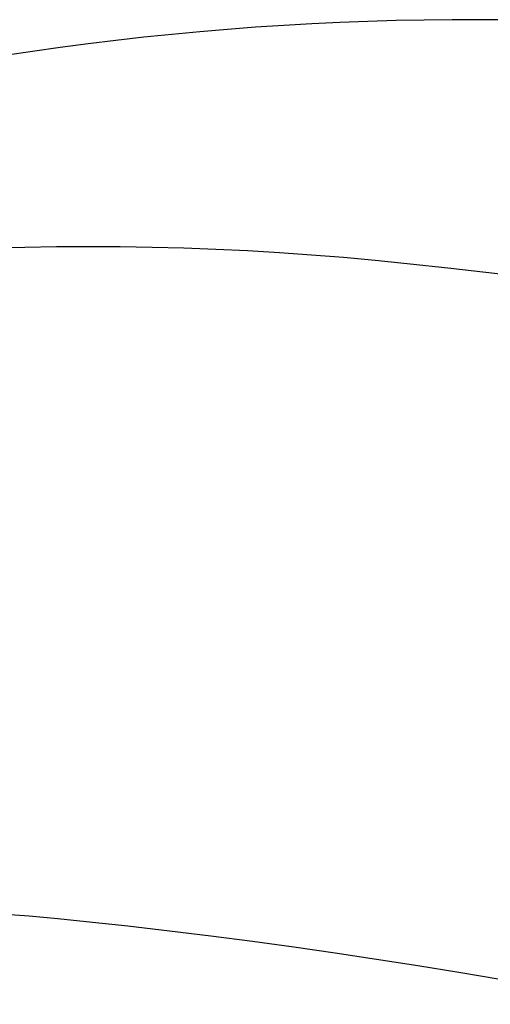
# Model space of a CAD drawing. Extents: x -15981 to -11679, y 2285 to 5601.
# Tile 13 of 103: x -14679.1 to -14673.33, y 3348.65 to 3360.72. Entities that reach past the tile are written whole.
import ezdxf

# ---------------------------------------------------------------- set-up
doc = ezdxf.new("R2010")
doc.units = 0
doc.header["$MEASUREMENT"] = 0
doc.layers.add('TANK', color=2, linetype='CONTINUOUS')

msp = doc.modelspace()

# ---------------------------------------------------------------- linework, layer by layer
at = {"layer": 'TANK', "elevation": 0}
for points in [[(-14558.554, 3202.854, 0.03226), (-14557.994, 3213.295, 0.071312), (-14563.577, 3249.43, 0.019282), (-14568.548, 3263.743, 0.038312), (-14581.612, 3290.831, 0.044515), (-14601.714, 3319.379, 0.013151), (-14608.607, 3327.082, 0.071312), (-14637.217, 3349.849, 0.106395), (-14669.644, 3360.515, 0.149431), (-14691.007, 3356.387), (-14698.18, 3352.172), (-14699.791, 3345.058)], [(-14558.554, 3202.854, 0.03226), (-14557.994, 3213.295, 0.071312), (-14563.577, 3249.43, 0.019282), (-14568.548, 3263.743, 0.038312), (-14581.612, 3290.831, 0.044515), (-14601.714, 3319.379, 0.013151), (-14608.607, 3327.082, 0.071312), (-14637.217, 3349.849, 0.106395), (-14669.644, 3360.515, 0.149431), (-14691.007, 3356.387), (-14698.18, 3352.172), (-14699.791, 3345.058)], [(-14698.18, 3352.172, -0.16913), (-14674.345, 3357.735, -0.106395), (-14641.918, 3347.069, -0.071312), (-14613.308, 3324.302, -0.016688), (-14604.669, 3314.436, -0.040957), (-14586.313, 3288.051, -0.038238), (-14573.27, 3261.017, -0.019356), (-14568.278, 3246.649, -0.071312), (-14562.695, 3210.515, -0.032043), (-14563.247, 3200.143, -0.032043)], [(-14698.18, 3352.172, -0.16913), (-14674.345, 3357.735, -0.106395), (-14641.918, 3347.069, -0.071312), (-14613.308, 3324.302, -0.016688), (-14604.669, 3314.436, -0.040957), (-14586.313, 3288.051, -0.038238), (-14573.27, 3261.017, -0.019356), (-14568.278, 3246.649, -0.071312), (-14562.695, 3210.515, -0.032043), (-14563.247, 3200.143, -0.032043)], [(-14573.387, 3194.286, 0.049983), (-14572.019, 3209.62, 0.071312), (-14577.332, 3244.006, 0.017305), (-14581.529, 3256.248, 0.040291), (-14594.494, 3283.404, 0.057637), (-14620.196, 3317.845, 0.071312), (-14647.422, 3339.51, 0.106395), (-14678.28, 3349.66, 0.159299), (-14699.791, 3345.058), (-14705.217, 3341.925)], [(-14573.387, 3194.286, 0.049983), (-14572.019, 3209.62, 0.071312), (-14577.332, 3244.006, 0.017305), (-14581.529, 3256.248, 0.040291), (-14594.494, 3283.404, 0.057637), (-14620.196, 3317.845, 0.071312), (-14647.422, 3339.51, 0.106395), (-14678.28, 3349.66, 0.159299), (-14699.791, 3345.058), (-14705.217, 3341.925)]]:
    msp.add_lwpolyline(points, format="xyb", dxfattribs=at)

doc.saveas('drawing.dxf')
